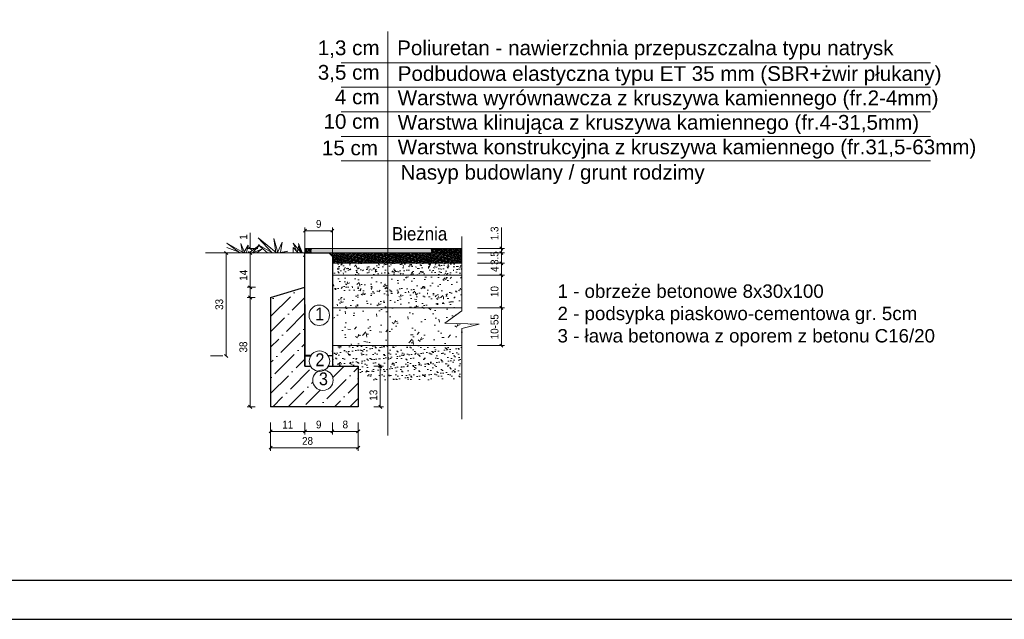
# Model space of a CAD drawing. Header units: millimetres. Extents: x 74583 to 75292, y 11361 to 11727.
# Tile 2 of 85: x 74781 to 74813, y 11653 to 11672. Entities that reach past the tile are written whole.
import ezdxf

# ---------------------------------------------------------------- set-up
doc = ezdxf.new("R2010")
doc.units = ezdxf.units.MM
doc.linetypes.add('1', pattern=[0])
for name, color, linetype, lineweight in [('konstrukcja', 165, 'Continuous', 30), ('kresowanie', 137, 'Continuous', 5), ('opisyy', 122, 'Continuous', 5), ('WYMIAROWA', 143, 'Continuous', 5), ('wymiary', 250, 'Continuous', 5), ('wypełnienie', 8, 'Continuous', 5)]:
    doc.layers.add(name, color=color, linetype=linetype, lineweight=lineweight)
doc.styles.add('ARIAL', font='ARIAL.TTF', dxfattribs={"width": 0.9})
doc.styles.add('Opisowy', font='ARIAL.TTF')
doc.dimstyles.new('radom 500', dxfattribs={"dimscale": 0, "dimtxt": 1, "dimasz": 0.5, "dimexe": 0.1, "dimexo": 0.5, "dimgap": 0.09, "dimtad": 1, "dimdec": 1, "dimzin": 0, "dimdsep": 46, "dimtxsty": 'Opisowy', "dimblk": 'OBLIQUE', "dimcen": 0.09, "dimclrd": 256, "dimclre": 256, "dimclrt": 256, "dimadec": 0, "dimazin": 0, "dimtfac": 1, "dimtdec": 1, "dimtofl": 0, "dimtmove": 0, "dimatfit": 3, "dimfxl": 0.05, "dimtfillclr": 256, "dimtolj": 1, "dimtzin": 0, "dimlwd": 13, "dimlwe": 13, "dimarcsym": 0})

# ---------------------------------------------------------------- blocks, each defined once
blk = doc.blocks.new('_Oblique')
at = {"color": 0, "lineweight": -2}
blk.add_line((-0.5, -0.5), (0.5, 0.5), dxfattribs=at)
blk = doc.blocks.new('*D492')
at = {"layer": 'Defpoints', "color": 0, "linetype": '1'}
for p in [(74791.496, 11665.444), (74790.616, 11664.066), (74791.496, 11663.505)]:
    blk.add_point(p, dxfattribs=at)
at = {"layer": 'WYMIAROWA', "linetype": 'Continuous', "lineweight": 13}
for p, q in [((74790.616, 11664.566), (74790.616, 11665.544)), ((74791.496, 11664.005), (74791.496, 11665.544))]:
    blk.add_line(p, q, dxfattribs=at)
at = {"layer": 'WYMIAROWA', "linetype": 'Continuous', "lineweight": 5}
blk.add_line((74790.616, 11665.444), (74791.496, 11665.444), dxfattribs=at)
at = {"layer": 'WYMIAROWA', "linetype": 'ByBlock', "lineweight": 5, "xscale": 0.1, "yscale": 0.1, "zscale": 0.1, "rotation": 180}
blk.add_blockref('_Oblique', (74790.616, 11665.444), dxfattribs=at)
at = {"layer": 'WYMIAROWA', "linetype": 'ByBlock', "lineweight": 5, "xscale": 0.1, "yscale": 0.1, "zscale": 0.1}
blk.add_blockref('_Oblique', (74791.496, 11665.444), dxfattribs=at)
at = {"layer": 'WYMIAROWA', "linetype": '1', "insert": (74791.056, 11665.661), "char_height": 0.25, "attachment_point": 5, "style": 'ARIAL'}
blk.add_mtext('\\A1;9', dxfattribs=at)
blk = doc.blocks.new('*D493')
at = {"layer": 'Defpoints', "color": 0, "linetype": '1'}
for p in [(74789.516, 11659.801), (74792.321, 11659.801), (74792.321, 11658.488)]:
    blk.add_point(p, dxfattribs=at)
at = {"layer": 'WYMIAROWA', "linetype": 'Continuous', "lineweight": 13}
for p, q in [((74789.516, 11659.301), (74789.516, 11658.388)), ((74792.321, 11659.301), (74792.321, 11658.388))]:
    blk.add_line(p, q, dxfattribs=at)
at = {"layer": 'WYMIAROWA', "linetype": 'Continuous', "lineweight": 5}
blk.add_line((74789.516, 11658.488), (74792.321, 11658.488), dxfattribs=at)
at = {"layer": 'WYMIAROWA', "linetype": 'ByBlock', "lineweight": 5, "xscale": 0.1, "yscale": 0.1, "zscale": 0.1, "rotation": 180}
blk.add_blockref('_Oblique', (74789.516, 11658.488), dxfattribs=at)
at = {"layer": 'WYMIAROWA', "linetype": 'ByBlock', "lineweight": 5, "xscale": 0.1, "yscale": 0.1, "zscale": 0.1}
blk.add_blockref('_Oblique', (74792.321, 11658.488), dxfattribs=at)
at = {"layer": 'WYMIAROWA', "linetype": '1', "insert": (74790.699, 11658.706), "char_height": 0.25, "attachment_point": 5, "style": 'ARIAL'}
blk.add_mtext('\\A1;28', dxfattribs=at)
blk = doc.blocks.new('*D494')
at = {"layer": 'Defpoints', "color": 0, "linetype": '1'}
for p in [(74792.321, 11661.102), (74792.321, 11659.801), (74793.029, 11659.801)]:
    blk.add_point(p, dxfattribs=at)
at = {"layer": 'WYMIAROWA', "linetype": 'Continuous', "lineweight": 13}
for p, q in [((74792.821, 11661.102), (74793.129, 11661.102)), ((74792.821, 11659.801), (74793.129, 11659.801))]:
    blk.add_line(p, q, dxfattribs=at)
at = {"layer": 'WYMIAROWA', "linetype": 'Continuous', "lineweight": 5}
blk.add_line((74793.029, 11661.102), (74793.029, 11659.801), dxfattribs=at)
at = {"layer": 'WYMIAROWA', "linetype": 'ByBlock', "lineweight": 5, "xscale": 0.1, "yscale": 0.1, "zscale": 0.1}
for p, rotation in [((74793.029, 11661.102), 90), ((74793.029, 11659.801), 270)]:
    blk.add_blockref('_Oblique', p, dxfattribs=dict(at, rotation=rotation))
at = {"layer": 'WYMIAROWA', "linetype": '1', "insert": (74792.811, 11660.172), "char_height": 0.25, "attachment_point": 5, "rotation": 90, "style": 'ARIAL'}
blk.add_mtext('\\A1;13', dxfattribs=at)
blk = doc.blocks.new('*D495')
at = {"layer": 'Defpoints', "color": 0, "linetype": '1'}
for p in [(74788.86, 11663.632), (74789.529, 11663.632), (74789.516, 11659.801)]:
    blk.add_point(p, dxfattribs=at)
at = {"layer": 'WYMIAROWA', "linetype": 'Continuous', "lineweight": 13}
for p, q in [((74789.029, 11663.632), (74788.76, 11663.632)), ((74789.016, 11659.801), (74788.76, 11659.801))]:
    blk.add_line(p, q, dxfattribs=at)
at = {"layer": 'WYMIAROWA', "linetype": 'Continuous', "lineweight": 5}
blk.add_line((74788.86, 11659.801), (74788.86, 11663.632), dxfattribs=at)
at = {"layer": 'WYMIAROWA', "linetype": 'ByBlock', "lineweight": 5, "xscale": 0.1, "yscale": 0.1, "zscale": 0.1}
for p, rotation in [((74788.86, 11663.632), 90), ((74788.86, 11659.801), 270)]:
    blk.add_blockref('_Oblique', p, dxfattribs=dict(at, rotation=rotation))
at = {"layer": 'WYMIAROWA', "linetype": '1', "insert": (74788.642, 11661.717), "char_height": 0.25, "attachment_point": 5, "rotation": 90, "style": 'ARIAL'}
blk.add_mtext('\\A1;38', dxfattribs=at)
blk = doc.blocks.new('*D496')
at = {"layer": 'Defpoints', "color": 0, "linetype": '1'}
for p in [(74788.86, 11664.732), (74789.618, 11664.732), (74789.516, 11663.302)]:
    blk.add_point(p, dxfattribs=at)
at = {"layer": 'WYMIAROWA', "linetype": 'Continuous', "lineweight": 13}
for p, q in [((74789.118, 11664.732), (74788.76, 11664.732)), ((74789.016, 11663.302), (74788.76, 11663.302))]:
    blk.add_line(p, q, dxfattribs=at)
at = {"layer": 'WYMIAROWA', "linetype": 'Continuous', "lineweight": 5}
blk.add_line((74788.86, 11663.302), (74788.86, 11664.732), dxfattribs=at)
at = {"layer": 'WYMIAROWA', "linetype": 'ByBlock', "lineweight": 5, "xscale": 0.1, "yscale": 0.1, "zscale": 0.1}
for p, rotation in [((74788.86, 11664.732), 90), ((74788.86, 11663.302), 270)]:
    blk.add_blockref('_Oblique', p, dxfattribs=dict(at, rotation=rotation))
at = {"layer": 'WYMIAROWA', "linetype": '1', "insert": (74788.645, 11664.017), "char_height": 0.25, "attachment_point": 5, "rotation": 90, "style": 'ARIAL'}
blk.add_mtext('\\A1;14', dxfattribs=at)
blk = doc.blocks.new('*D497')
at = {"layer": 'Defpoints', "color": 0, "linetype": '1'}
for p in [(74795.642, 11664.732), (74795.642, 11664.402), (74796.908, 11664.402)]:
    blk.add_point(p, dxfattribs=at)
at = {"layer": 'WYMIAROWA', "linetype": 'Continuous', "lineweight": 13}
for p, q in [((74796.142, 11664.732), (74797.008, 11664.732)), ((74796.142, 11664.402), (74797.008, 11664.402))]:
    blk.add_line(p, q, dxfattribs=at)
at = {"layer": 'WYMIAROWA', "linetype": 'Continuous', "lineweight": 5}
blk.add_line((74796.908, 11664.732), (74796.908, 11664.402), dxfattribs=at)
at = {"layer": 'WYMIAROWA', "linetype": 'ByBlock', "lineweight": 5, "xscale": 0.1, "yscale": 0.1, "zscale": 0.1}
for p, rotation in [((74796.908, 11664.732), 90), ((74796.908, 11664.402), 270)]:
    blk.add_blockref('_Oblique', p, dxfattribs=dict(at, rotation=rotation))
at = {"layer": 'WYMIAROWA', "linetype": '1', "insert": (74796.69, 11664.567), "char_height": 0.25, "attachment_point": 5, "rotation": 90, "style": 'ARIAL'}
blk.add_mtext('\\A1;3.5', dxfattribs=at)
blk = doc.blocks.new('*D498')
at = {"layer": 'Defpoints', "color": 0, "linetype": '1'}
for p in [(74795.642, 11664.875), (74795.642, 11664.732), (74796.908, 11664.875)]:
    blk.add_point(p, dxfattribs=at)
at = {"layer": 'WYMIAROWA', "linetype": 'Continuous', "lineweight": 5}
for p, q in [((74796.908, 11664.875), (74796.908, 11665.544)), ((74796.908, 11664.732), (74796.908, 11664.632))]:
    blk.add_line(p, q, dxfattribs=at)
at = {"layer": 'WYMIAROWA', "linetype": 'Continuous', "lineweight": 13}
for p, q in [((74796.142, 11664.875), (74797.008, 11664.875)), ((74796.142, 11664.732), (74797.008, 11664.732))]:
    blk.add_line(p, q, dxfattribs=at)
at = {"layer": 'WYMIAROWA', "linetype": 'ByBlock', "lineweight": 5, "xscale": 0.1, "yscale": 0.1, "zscale": 0.1}
for p, rotation in [((74796.908, 11664.875), 270), ((74796.908, 11664.732), 90)]:
    blk.add_blockref('_Oblique', p, dxfattribs=dict(at, rotation=rotation))
at = {"layer": 'WYMIAROWA', "linetype": '1', "insert": (74796.69, 11665.359), "char_height": 0.25, "attachment_point": 5, "rotation": 90, "style": 'ARIAL'}
blk.add_mtext('\\A1;1.3', dxfattribs=at)
blk = doc.blocks.new('*D499')
at = {"layer": 'Defpoints', "color": 0, "linetype": '1'}
for p in [(74795.642, 11664.017), (74795.642, 11662.972), (74796.908, 11662.972)]:
    blk.add_point(p, dxfattribs=at)
at = {"layer": 'WYMIAROWA', "linetype": 'Continuous', "lineweight": 13}
for p, q in [((74796.142, 11664.017), (74797.008, 11664.017)), ((74796.142, 11662.972), (74797.008, 11662.972))]:
    blk.add_line(p, q, dxfattribs=at)
at = {"layer": 'WYMIAROWA', "linetype": 'Continuous', "lineweight": 5}
blk.add_line((74796.908, 11664.017), (74796.908, 11662.972), dxfattribs=at)
at = {"layer": 'WYMIAROWA', "linetype": 'ByBlock', "lineweight": 5, "xscale": 0.1, "yscale": 0.1, "zscale": 0.1}
for p, rotation in [((74796.908, 11664.017), 90), ((74796.908, 11662.972), 270)]:
    blk.add_blockref('_Oblique', p, dxfattribs=dict(at, rotation=rotation))
at = {"layer": 'WYMIAROWA', "linetype": '1', "insert": (74796.691, 11663.495), "char_height": 0.25, "attachment_point": 5, "rotation": 90, "style": 'ARIAL'}
blk.add_mtext('\\A1;10', dxfattribs=at)
blk = doc.blocks.new('*D500')
at = {"layer": 'Defpoints', "color": 0, "linetype": '1'}
for p in [(74795.642, 11662.972), (74795.642, 11661.762), (74796.908, 11661.762)]:
    blk.add_point(p, dxfattribs=at)
at = {"layer": 'WYMIAROWA', "linetype": 'Continuous', "lineweight": 13}
for p, q in [((74796.142, 11662.972), (74797.008, 11662.972)), ((74796.142, 11661.762), (74797.008, 11661.762))]:
    blk.add_line(p, q, dxfattribs=at)
at = {"layer": 'WYMIAROWA', "linetype": 'Continuous', "lineweight": 5}
blk.add_line((74796.908, 11662.972), (74796.908, 11661.762), dxfattribs=at)
at = {"layer": 'WYMIAROWA', "linetype": 'ByBlock', "lineweight": 5, "xscale": 0.1, "yscale": 0.1, "zscale": 0.1}
for p, rotation in [((74796.908, 11662.972), 90), ((74796.908, 11661.762), 270)]:
    blk.add_blockref('_Oblique', p, dxfattribs=dict(at, rotation=rotation))
at = {"layer": 'WYMIAROWA', "linetype": '1', "insert": (74796.691, 11662.367), "char_height": 0.25, "attachment_point": 5, "rotation": 90, "style": 'ARIAL'}
blk.add_mtext('\\A1;10-55', dxfattribs=at)
blk = doc.blocks.new('*D501')
at = {"layer": 'Defpoints', "color": 0, "linetype": '1'}
for p in [(74788.09, 11664.732), (74788.86, 11664.732), (74788.09, 11661.432)]:
    blk.add_point(p, dxfattribs=at)
at = {"layer": 'WYMIAROWA', "linetype": 'Continuous', "lineweight": 13}
for p, q in [((74788.36, 11664.732), (74787.99, 11664.732)), ((74787.59, 11661.432), (74787.99, 11661.432))]:
    blk.add_line(p, q, dxfattribs=at)
at = {"layer": 'WYMIAROWA', "linetype": 'Continuous', "lineweight": 5}
blk.add_line((74788.09, 11661.432), (74788.09, 11664.732), dxfattribs=at)
at = {"layer": 'WYMIAROWA', "linetype": 'ByBlock', "lineweight": 5, "xscale": 0.1, "yscale": 0.1, "zscale": 0.1}
for p, rotation in [((74788.09, 11664.732), 90), ((74788.09, 11661.432), 270)]:
    blk.add_blockref('_Oblique', p, dxfattribs=dict(at, rotation=rotation))
at = {"layer": 'WYMIAROWA', "linetype": '1', "insert": (74787.872, 11663.082), "char_height": 0.25, "attachment_point": 5, "rotation": 90, "style": 'ARIAL'}
blk.add_mtext('\\A1;33', dxfattribs=at)
blk = doc.blocks.new('*D502')
at = {"layer": 'Defpoints', "color": 0, "linetype": '1'}
for p in [(74789.516, 11659.801), (74790.616, 11659.801), (74790.616, 11659.013)]:
    blk.add_point(p, dxfattribs=at)
at = {"layer": 'WYMIAROWA', "linetype": 'Continuous', "lineweight": 13}
for p, q in [((74789.516, 11659.301), (74789.516, 11658.913)), ((74790.616, 11659.301), (74790.616, 11658.913))]:
    blk.add_line(p, q, dxfattribs=at)
at = {"layer": 'WYMIAROWA', "linetype": 'Continuous', "lineweight": 5}
blk.add_line((74789.516, 11659.013), (74790.616, 11659.013), dxfattribs=at)
at = {"layer": 'WYMIAROWA', "linetype": 'ByBlock', "lineweight": 5, "xscale": 0.1, "yscale": 0.1, "zscale": 0.1, "rotation": 180}
blk.add_blockref('_Oblique', (74789.516, 11659.013), dxfattribs=at)
at = {"layer": 'WYMIAROWA', "linetype": 'ByBlock', "lineweight": 5, "xscale": 0.1, "yscale": 0.1, "zscale": 0.1}
blk.add_blockref('_Oblique', (74790.616, 11659.013), dxfattribs=at)
at = {"layer": 'WYMIAROWA', "linetype": '1', "insert": (74790.066, 11659.229), "char_height": 0.25, "attachment_point": 5, "style": 'ARIAL'}
blk.add_mtext('\\A1;11', dxfattribs=at)
blk = doc.blocks.new('*D503')
at = {"layer": 'Defpoints', "color": 0, "linetype": '1'}
for p in [(74790.616, 11659.801), (74791.496, 11659.801), (74791.496, 11659.013)]:
    blk.add_point(p, dxfattribs=at)
at = {"layer": 'WYMIAROWA', "linetype": 'Continuous', "lineweight": 13}
for p, q in [((74790.616, 11659.301), (74790.616, 11658.913)), ((74791.496, 11659.301), (74791.496, 11658.913))]:
    blk.add_line(p, q, dxfattribs=at)
at = {"layer": 'WYMIAROWA', "linetype": 'Continuous', "lineweight": 5}
blk.add_line((74790.616, 11659.013), (74791.496, 11659.013), dxfattribs=at)
at = {"layer": 'WYMIAROWA', "linetype": 'ByBlock', "lineweight": 5, "xscale": 0.1, "yscale": 0.1, "zscale": 0.1, "rotation": 180}
blk.add_blockref('_Oblique', (74790.616, 11659.013), dxfattribs=at)
at = {"layer": 'WYMIAROWA', "linetype": 'ByBlock', "lineweight": 5, "xscale": 0.1, "yscale": 0.1, "zscale": 0.1}
blk.add_blockref('_Oblique', (74791.496, 11659.013), dxfattribs=at)
at = {"layer": 'WYMIAROWA', "linetype": '1', "insert": (74791.056, 11659.231), "char_height": 0.25, "attachment_point": 5, "style": 'ARIAL'}
blk.add_mtext('\\A1;9', dxfattribs=at)
blk = doc.blocks.new('*D504')
at = {"layer": 'Defpoints', "color": 0, "linetype": '1'}
for p in [(74791.496, 11659.801), (74792.321, 11659.801), (74792.321, 11659.013)]:
    blk.add_point(p, dxfattribs=at)
at = {"layer": 'WYMIAROWA', "linetype": 'Continuous', "lineweight": 13}
for p, q in [((74791.496, 11659.301), (74791.496, 11658.913)), ((74792.321, 11659.301), (74792.321, 11658.913))]:
    blk.add_line(p, q, dxfattribs=at)
at = {"layer": 'WYMIAROWA', "linetype": 'Continuous', "lineweight": 5}
blk.add_line((74791.496, 11659.013), (74792.321, 11659.013), dxfattribs=at)
at = {"layer": 'WYMIAROWA', "linetype": 'ByBlock', "lineweight": 5, "xscale": 0.1, "yscale": 0.1, "zscale": 0.1, "rotation": 180}
blk.add_blockref('_Oblique', (74791.496, 11659.013), dxfattribs=at)
at = {"layer": 'WYMIAROWA', "linetype": 'ByBlock', "lineweight": 5, "xscale": 0.1, "yscale": 0.1, "zscale": 0.1}
blk.add_blockref('_Oblique', (74792.321, 11659.013), dxfattribs=at)
at = {"layer": 'WYMIAROWA', "linetype": '1', "insert": (74791.909, 11659.231), "char_height": 0.25, "attachment_point": 5, "style": 'ARIAL'}
blk.add_mtext('\\A1;8', dxfattribs=at)
blk = doc.blocks.new('*D505')
at = {"layer": 'Defpoints', "color": 0, "linetype": '1'}
for p in [(74788.86, 11664.732), (74789.373, 11664.732), (74789.609, 11664.875)]:
    blk.add_point(p, dxfattribs=at)
at = {"layer": 'WYMIAROWA', "linetype": 'Continuous', "lineweight": 5}
for p, q in [((74788.86, 11664.875), (74788.86, 11665.376)), ((74788.86, 11664.732), (74788.86, 11664.632))]:
    blk.add_line(p, q, dxfattribs=at)
at = {"layer": 'WYMIAROWA', "linetype": 'Continuous', "lineweight": 13}
for p, q in [((74789.109, 11664.875), (74788.76, 11664.875)), ((74788.873, 11664.732), (74788.76, 11664.732))]:
    blk.add_line(p, q, dxfattribs=at)
at = {"layer": 'WYMIAROWA', "linetype": 'ByBlock', "lineweight": 5, "xscale": 0.1, "yscale": 0.1, "zscale": 0.1}
for p, rotation in [((74788.86, 11664.875), 270), ((74788.86, 11664.732), 90)]:
    blk.add_blockref('_Oblique', p, dxfattribs=dict(at, rotation=rotation))
at = {"layer": 'WYMIAROWA', "linetype": '1', "insert": (74788.645, 11665.245), "char_height": 0.25, "attachment_point": 5, "rotation": 90, "style": 'ARIAL'}
blk.add_mtext('\\A1;1', dxfattribs=at)
blk = doc.blocks.new('*D506')
at = {"layer": 'Defpoints', "color": 0, "linetype": '1'}
for p in [(74795.642, 11664.402), (74795.642, 11664.017), (74796.908, 11664.017)]:
    blk.add_point(p, dxfattribs=at)
at = {"layer": 'WYMIAROWA', "linetype": 'Continuous', "lineweight": 13}
for p, q in [((74796.142, 11664.402), (74797.008, 11664.402)), ((74796.142, 11664.017), (74797.008, 11664.017))]:
    blk.add_line(p, q, dxfattribs=at)
at = {"layer": 'WYMIAROWA', "linetype": 'Continuous', "lineweight": 5}
blk.add_line((74796.908, 11664.402), (74796.908, 11664.017), dxfattribs=at)
at = {"layer": 'WYMIAROWA', "linetype": 'ByBlock', "lineweight": 5, "xscale": 0.1, "yscale": 0.1, "zscale": 0.1}
for p, rotation in [((74796.908, 11664.402), 90), ((74796.908, 11664.017), 270)]:
    blk.add_blockref('_Oblique', p, dxfattribs=dict(at, rotation=rotation))
at = {"layer": 'WYMIAROWA', "linetype": '1', "insert": (74796.693, 11664.21), "char_height": 0.25, "attachment_point": 5, "rotation": 90, "style": 'ARIAL'}
blk.add_mtext('\\A1;4', dxfattribs=at)

msp = doc.modelspace()

# ---------------------------------------------------------------- hatches: boundary and pattern name
at = {"layer": 'kresowanie'}
h = msp.add_hatch(dxfattribs=at)
h.set_pattern_fill('AR-CONC', scale=0.0022, style=0)
h.set_pattern_definition([(50, (-7231.88005, -864.4933), (0.4008062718, -0.0350659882), [0.04191, -0.46101]), (355, (-7231.88005, -864.4933), (-0.0775342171, 0.4203246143), [0.033528, -0.368808]), (100.451, (-7231.84665, -864.4962), (0.3232735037, 0.3852567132), [0.035618, -0.391798]), (46.1842, (-7231.88005, -864.38153), (0.59637389, -0.0924931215), [0.062865, -0.691515]), (96.6356, (-7231.83036, -864.38924), (0.522289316, 0.544336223), [0.053427, -0.587697]), (351.184, (-7231.88005, -864.3815), (0.522290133, 0.5443352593), [0.050292, -0.553212]), (21, (-7231.82417, -864.40947), (0.3335527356, -0.2249841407), [0.04191, -0.46101]), (326, (-7231.82417, -864.40947), (0.1359644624, 0.4052135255), [0.033528, -0.368808]), (71.4514, (-7231.79638, -864.4282), (0.4695162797, 0.180230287), [0.035618, -0.391798]), (37.5, (-7231.88005, -864.49329), (0.00679492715, 0.18602108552), [0, -0.3643376, 0, -0.374396, 0, -0.370205]), (7.5, (-7231.88005, -864.49329), (0.1470032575, 0.2203972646), [0, -0.2134616, 0, -0.3559556, 0, -0.141097]), (327.5, (-7232.00467, -864.49329), (0.29829930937, -0.01260323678), [0, -0.1397, 0, -0.435864, 0, -0.578358]), (317.5, (-7232.06055, -864.4933), (0.32588419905, 0.0559382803), [0, -0.18161, 0, -0.2894584, 0, -0.410718])])
h.paths.add_polyline_path([(74795.642, 11664.402), (74793.404, 11664.402), (74793.404, 11664.017), (74795.642, 11664.017)])
h.paths.add_polyline_path([(74793.404, 11664.402), (74791.496, 11664.402), (74791.496, 11664.017), (74793.404, 11664.017)])
h = msp.add_hatch(dxfattribs=at)
h.set_pattern_fill('AR-CONC', scale=0.0033, style=0)
h.set_pattern_definition([(50, (-7231.88005, -864.4933), (0.6012094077, -0.0525989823), [0.062865, -0.691515]), (355, (-7231.88005, -864.4933), (-0.1163013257, 0.6304869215), [0.050292, -0.553212]), (100.451, (-7231.82995, -864.4977), (0.4849102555, 0.57788507), [0.053427, -0.587697]), (46.1842, (-7231.88005, -864.32565), (0.894560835, -0.138739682), [0.0942975, -1.0372725]), (96.6356, (-7231.8055, -864.3372), (0.783433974, 0.816504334), [0.0801405, -0.8815455]), (351.184, (-7231.88005, -864.32565), (0.783435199, 0.816502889), [0.075438, -0.829818]), (21, (-7231.79623, -864.36756), (0.5003291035, -0.337476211), [0.062865, -0.691515]), (326, (-7231.79623, -864.36756), (0.2039466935, 0.607820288), [0.050292, -0.553212]), (71.4514, (-7231.75454, -864.3957), (0.7042744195, 0.2703454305), [0.053427, -0.587697]), (37.5, (-7231.88005, -864.4933), (0.0101923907, 0.2790316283), [0, -0.5465064, 0, -0.561594, 0, -0.5553075]), (7.5, (-7231.88005, -864.4933), (0.2205048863, 0.3305958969), [0, -0.3201924, 0, -0.5339334, 0, -0.2116455]), (327.5, (-7232.06697, -864.4933), (0.44744896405, -0.0189048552), [0, -0.20955, 0, -0.653796, 0, -0.867537]), (317.5, (-7232.1508, -864.4933), (0.4888262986, 0.0839074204), [0, -0.272415, 0, -0.4341876, 0, -0.616077])])
h.paths.add_polyline_path([(74791.496, 11663.962), (74791.496, 11662.972), (74795.642, 11662.972), (74795.642, 11663.962)])
h = msp.add_hatch(dxfattribs=at)
h.set_pattern_fill('AR-CONC', scale=0.0055, style=0)
h.set_pattern_definition([(50, (-7387.8798, -837.63946), (1.0020156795, -0.0876649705), [0.104775, -1.152525]), (355, (-7387.8798, -837.6395), (-0.193835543, 1.050811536), [0.08382, -0.92202]), (100.451, (-7387.7963, -837.6468), (0.808183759, 0.963141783), [0.089045, -0.979495]), (46.1842, (-7387.8798, -837.36), (1.490934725, -0.231232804), [0.1571625, -1.7287875]), (96.6356, (-7387.7556, -837.3793), (1.30572329, 1.360840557), [0.1335675, -1.4692425]), (351.184, (-7387.8798, -837.36), (1.305725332, 1.360838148), [0.12573, -1.38303]), (21, (-7387.7401, -837.4299), (0.833881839, -0.562460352), [0.104775, -1.152525]), (326, (-7387.7401, -837.4299), (0.339911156, 1.013033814), [0.08382, -0.92202]), (71.4514, (-7387.6706, -837.4768), (1.173790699, 0.450575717), [0.089045, -0.979495]), (37.5, (-7387.8798, -837.63946), (0.0169873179, 0.4650527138), [0, -0.910844, 0, -0.93599, 0, -0.9255125]), (7.5, (-7387.8798, -837.63946), (0.3675081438, 0.5509931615), [0, -0.533654, 0, -0.889889, 0, -0.3527425]), (327.5, (-7388.19133, -837.63946), (0.7457482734, -0.031508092), [0, -0.34925, 0, -1.08966, 0, -1.445895]), (317.5, (-7388.331, -837.63946), (0.8147104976, 0.1398457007), [0, -0.454025, 0, -0.723646, 0, -1.026795])])
h.paths.add_polyline_path([(74791.496, 11662.972), (74791.496, 11662.387, -0.0736), (74791.51, 11662.293, -0.0736), (74791.496, 11662.198), (74791.496, 11661.762), (74795.642, 11661.762), (74795.642, 11662.308), (74796.202, 11662.449), (74795.098, 11662.481), (74795.642, 11662.872), (74795.642, 11662.972)])
h = msp.add_hatch(dxfattribs=at)
h.set_pattern_fill('AR-SAND', scale=0.0055, style=0)
h.set_pattern_definition([(37.5, (69295.33021, 8994.11883), (-0.008800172, 0.2691772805), [0, -0.212344, 0, -0.23749, 0, -0.2270125]), (7.5, (69295.3302, 8994.11883), (0.247237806, 0.394253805), [0, -0.114554, 0, -0.191389, 0, -0.0733425]), (327.5, (69295.15838, 8994.11883), (0.435045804, 0.000790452), [0, -0.06985, 0, -0.25146, 0, -0.328295]), (317.5, (69295.1584, 8994.11883), (0.41995605, 0.122611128), [0, -0.034925, 0, -0.164846, 0, -0.188595])])
h.paths.add_polyline_path([(74792.321, 11661.102), (74792.321, 11660.662), (74795.642, 11660.662), (74795.642, 11661.762), (74791.496, 11661.762), (74791.496, 11661.102)])
at = {"layer": 'wypełnienie'}
h = msp.add_hatch(dxfattribs=at)
h.set_pattern_fill('ESCHER', scale=0.0055, angle=45, style=0)
h.set_pattern_definition([(105, (-7231.88005, -864.49329), (-0.11853962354, -0.11853944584), [0.15367, -0.01397]), (225, (-7231.88005, -864.49329), (0.16192798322, -0.04338860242), [0.15367, -0.01397]), (345, (-7231.88005, -864.49329), (0.11853944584, 0.11853962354), [0.15367, -0.01397]), (105, (-7231.87017, -864.48341), (-0.11853962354, -0.11853944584), [0.02794, -0.1397]), (345, (-7231.87017, -864.48341), (0.11853944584, 0.11853962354), [0.02794, -0.1397]), (105, (-7231.89355, -864.48967), (-0.11853962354, -0.11853944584), [0.02794, -0.1397]), (225, (-7231.89355, -864.48967), (0.16192798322, -0.04338860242), [0.02794, -0.1397]), (345, (-7231.87644, -864.50678), (0.11853944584, 0.11853962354), [0.02794, -0.1397]), (225, (-7231.87644, -864.50678), (0.16192798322, -0.04338860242), [0.02794, -0.1397]), (105, (-7231.91957, -864.5328), (-0.11853962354, -0.11853944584), [0.02794, -0.1397]), (345, (-7231.91957, -864.5328), (0.11853944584, 0.11853962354), [0.02794, -0.1397]), (105, (-7231.82608, -864.50775), (-0.11853962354, -0.11853944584), [0.02794, -0.1397]), (225, (-7231.82608, -864.50775), (0.16192798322, -0.04338860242), [0.02794, -0.1397]), (345, (-7231.89452, -864.43931), (0.11853944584, 0.11853962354), [0.02794, -0.1397]), (225, (-7231.89452, -864.43931), (0.16192798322, -0.04338860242), [0.02794, -0.1397]), (45, (-7231.8774, -864.45642), (-0.16192798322, 0.04338860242), [0.09779, -0.06985]), (45, (-7231.84319, -864.49064), (-0.16192798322, 0.04338860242), [0.09779, -0.06985]), (165, (-7231.90078, -864.46269), (-0.11853944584, -0.11853962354), [0.09779, -0.06985]), (165, (-7231.9133, -864.50943), (-0.11853944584, -0.11853962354), [0.09779, -0.06985]), (285, (-7231.8962, -864.52654), (0.16192804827, -0.04338835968), [0.09779, -0.06985]), (285, (-7231.84945, -864.51401), (0.16192804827, -0.04338835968), [0.09779, -0.06985])])
h.paths.add_polyline_path([(74790.826, 11664.875), (74790.616, 11664.875), (74790.616, 11664.732), (74790.826, 11664.732)])
h = msp.add_hatch(dxfattribs=at)
h.set_pattern_fill('ESCHER', scale=0.0055, angle=45, style=0)
h.set_pattern_definition([(105, (74113.03139, 12287.33939), (-0.118539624, -0.118539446), [0.15367, -0.01397]), (225, (74113.03139, 12287.33939), (0.161927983, -0.043388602), [0.15367, -0.01397]), (345, (74113.03139, 12287.33939), (0.118539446, 0.118539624), [0.15367, -0.01397]), (105, (74113.04127, 12287.34926), (-0.118539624, -0.118539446), [0.02794, -0.1397]), (345, (74113.04127, 12287.34926), (0.118539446, 0.118539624), [0.02794, -0.1397]), (105, (74113.0179, 12287.343), (-0.118539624, -0.118539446), [0.02794, -0.1397]), (225, (74113.0179, 12287.343), (0.161927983, -0.043388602), [0.02794, -0.1397]), (345, (74113.03501, 12287.32589), (0.118539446, 0.118539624), [0.02794, -0.1397]), (225, (74113.03501, 12287.32589), (0.161927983, -0.043388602), [0.02794, -0.1397]), (105, (74112.99188, 12287.29987), (-0.118539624, -0.118539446), [0.02794, -0.1397]), (345, (74112.99188, 12287.29987), (0.118539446, 0.118539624), [0.02794, -0.1397]), (105, (74113.08537, 12287.32492), (-0.118539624, -0.118539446), [0.02794, -0.1397]), (225, (74113.08537, 12287.32492), (0.161927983, -0.043388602), [0.02794, -0.1397]), (345, (74113.01693, 12287.39336), (0.118539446, 0.118539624), [0.02794, -0.1397]), (225, (74113.01693, 12287.39336), (0.161927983, -0.043388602), [0.02794, -0.1397]), (45, (74113.03404, 12287.37625), (-0.161927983, 0.043388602), [0.09779, -0.06985]), (45, (74113.06826, 12287.34203), (-0.161927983, 0.043388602), [0.09779, -0.06985]), (165, (74113.01067, 12287.36999), (-0.118539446, -0.118539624), [0.09779, -0.06985]), (165, (74112.99814, 12287.32325), (-0.118539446, -0.118539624), [0.09779, -0.06985]), (285, (74113.01525, 12287.30614), (0.161928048, -0.04338836), [0.09779, -0.06985]), (285, (74113.062, 12287.31866), (0.161928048, -0.04338836), [0.09779, -0.06985])])
h.paths.add_polyline_path([(74794.67, 11664.732), (74794.67, 11664.875), (74793.007, 11664.875), (74793.007, 11664.732)])
h.paths.add_polyline_path([(74790.836, 11664.875), (74790.836, 11664.732), (74793.007, 11664.732), (74793.007, 11664.875)])
h = msp.add_hatch(dxfattribs=at)
h.set_pattern_fill('ANSI36', scale=0.011, style=0)
h.set_pattern_definition([(45, (69300.59808, 8994.258526), (0.01852177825, 0.06791318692), [0.0873125, -0.0174625, 0, -0.0174625])])
h.paths.add_polyline_path([(74795.642, 11664.402), (74795.642, 11664.732), (74791.494, 11664.732), (74791.386, 11664.732), (74791.496, 11664.622), (74791.496, 11664.402)])
h = msp.add_hatch(dxfattribs=at)
h.set_pattern_fill('ESCHER', scale=0.0055, angle=45, style=0)
h.set_pattern_definition([(105, (-7388.1548, -837.19946), (-0.11853962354, -0.11853944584), [0.15367, -0.01397]), (225, (-7388.1548, -837.19946), (0.16192798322, -0.04338860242), [0.15367, -0.01397]), (345, (-7388.1548, -837.19946), (0.11853944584, 0.11853962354), [0.15367, -0.01397]), (105, (-7388.14492, -837.18958), (-0.11853962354, -0.11853944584), [0.02794, -0.1397]), (345, (-7388.14492, -837.18958), (0.11853944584, 0.11853962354), [0.02794, -0.1397]), (105, (-7388.1683, -837.19584), (-0.11853962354, -0.11853944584), [0.02794, -0.1397]), (225, (-7388.1683, -837.19584), (0.16192798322, -0.04338860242), [0.02794, -0.1397]), (345, (-7388.15118, -837.21295), (0.11853944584, 0.11853962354), [0.02794, -0.1397]), (225, (-7388.15118, -837.21295), (0.16192798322, -0.04338860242), [0.02794, -0.1397]), (105, (-7388.19431, -837.23897), (-0.11853962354, -0.11853944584), [0.02794, -0.1397]), (345, (-7388.19431, -837.23897), (0.11853944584, 0.11853962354), [0.02794, -0.1397]), (105, (-7388.10082, -837.21392), (-0.11853962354, -0.11853944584), [0.02794, -0.1397]), (225, (-7388.10082, -837.21392), (0.16192798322, -0.04338860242), [0.02794, -0.1397]), (345, (-7388.16926, -837.14548), (0.11853944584, 0.11853962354), [0.02794, -0.1397]), (225, (-7388.16926, -837.14548), (0.16192798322, -0.04338860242), [0.02794, -0.1397]), (45, (-7388.15215, -837.16259), (-0.16192798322, 0.04338860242), [0.09779, -0.06985]), (45, (-7388.11793, -837.19681), (-0.16192798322, 0.04338860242), [0.09779, -0.06985]), (165, (-7388.17552, -837.16885), (-0.11853944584, -0.11853962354), [0.09779, -0.06985]), (165, (-7388.18805, -837.2156), (-0.11853944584, -0.11853962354), [0.09779, -0.06985]), (285, (-7388.17094, -837.23271), (0.16192804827, -0.04338835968), [0.09779, -0.06985]), (285, (-7388.1242, -837.22018), (0.16192804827, -0.04338835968), [0.09779, -0.06985])])
h.paths.add_polyline_path([(74795.642, 11664.875), (74794.66, 11664.875), (74794.66, 11664.732), (74795.642, 11664.732)])
h = msp.add_hatch(dxfattribs=at)
h.set_pattern_fill('ANSI36', scale=0.11, style=0)
h.set_pattern_definition([(45, (-7231.88005, -864.4933), (0.1852177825, 0.6791318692), [0.873125, -0.174625, 0, -0.174625])])
h.paths.add_polyline_path([(74790.616, 11661.102), (74790.616, 11663.632), (74789.516, 11663.302), (74789.516, 11659.801), (74790.616, 11659.801), (74792.321, 11659.801), (74792.321, 11661.102), (74791.364, 11661.102, -0.138773), (74791.236, 11660.977, -0.37508), (74791.52, 11660.653, -1), (74790.864, 11660.653, -0.274621), (74791.035, 11660.941, -0.232793), (74790.795, 11661.102)])

# ---------------------------------------------------------------- linework, layer by layer
at = {"color": 7}
for points in [[(74839.725, 11652.989), (74839.725, 11727.239), (74734.725, 11727.239), (74734.725, 11652.989)], [(74839.725, 11652.989), (74839.725, 11727.239), (74734.725, 11727.239), (74734.725, 11652.989)], [(74739.463, 11725.989), (74739.463, 11654.239), (74838.475, 11654.239), (74838.475, 11725.989)]]:
    msp.add_lwpolyline(points, close=True, dxfattribs=at)
at = {"layer": 'konstrukcja', "color": 7}
for p, q in [((74790.616, 11661.102), (74790.616, 11664.732)), ((74790.616, 11664.732), (74791.386, 11664.732)), ((74791.496, 11664.622), (74791.386, 11664.732)), ((74791.496, 11664.622), (74791.496, 11661.102)), ((74789.516, 11663.302), (74790.616, 11663.632)), ((74789.516, 11663.302), (74789.516, 11659.801)), ((74790.616, 11663.075), (74790.616, 11661.102)), ((74790.798, 11661.432), (74790.616, 11661.432)), ((74791.496, 11661.432), (74791.358, 11661.432)), ((74790.616, 11661.102), (74790.813, 11661.102)), ((74790.616, 11661.102), (74790.795, 11661.102)), ((74791.358, 11661.102), (74791.496, 11661.102)), ((74791.358, 11661.102), (74792.321, 11661.102)), ((74792.321, 11661.102), (74792.321, 11659.801)), ((74790.616, 11659.801), (74789.516, 11659.801)), ((74792.321, 11659.801), (74790.616, 11659.801))]:
    msp.add_line(p, q, dxfattribs=at)
at = {"layer": 'konstrukcja', "color": 7, "linetype": 'Continuous', "lineweight": 40}
msp.add_line((74790.813, 11661.432), (74790.616, 11661.432), dxfattribs=at)
at = {"layer": 'opisyy', "color": 7}
for p, q in [((74793.274, 11671.834), (74793.274, 11658.884)), ((74791.779, 11670.828), (74810.659, 11670.828)), ((74791.779, 11670.042), (74810.659, 11670.042)), ((74791.779, 11669.255), (74810.659, 11669.255)), ((74791.779, 11669.255), (74810.659, 11669.255)), ((74791.779, 11668.469), (74810.659, 11668.469)), ((74791.779, 11668.469), (74810.659, 11668.469)), ((74791.779, 11667.682), (74810.659, 11667.682)), ((74791.779, 11667.682), (74810.659, 11667.682)), ((74787.427, 11664.739), (74790.616, 11664.739)), ((74790.616, 11664.739), (74787.427, 11664.739)), ((74788.416, 11664.739), (74789.406, 11664.739)), ((74791.519, 11664.875), (74790.616, 11664.875)), ((74790.616, 11664.875), (74790.616, 11664.732))]:
    msp.add_line(p, q, dxfattribs=at)
for centre in [(74791.074, 11662.733), (74791.08, 11661.265), (74791.192, 11660.653)]:
    msp.add_circle(centre, 0.328, dxfattribs=at)
at = {"layer": 'WYMIAROWA', "color": 7}
msp.add_line((74796.908, 11664.875), (74796.908, 11664.732), dxfattribs=at)
at = {"layer": 'wymiary', "color": 7}
msp.add_line((74788.86, 11664.992), (74788.86, 11664.849), dxfattribs=at)
at = {"layer": 'wypełnienie', "color": 7}
for p, q in [((74789.697, 11664.741), (74789.115, 11665.215)), ((74789.115, 11665.215), (74789.565, 11664.74)), ((74788.537, 11664.748), (74788.115, 11664.905)), ((74788.641, 11664.749), (74788.116, 11665.047)), ((74788.116, 11665.047), (74788.523, 11664.748)), ((74788.557, 11665.03), (74788.676, 11664.75)), ((74788.614, 11664.749), (74788.557, 11665.03)), ((74788.657, 11664.749), (74788.796, 11664.982)), ((74788.796, 11664.982), (74788.743, 11664.75)), ((74788.83, 11664.734), (74789.169, 11664.994)), ((74789.169, 11664.994), (74788.94, 11664.735)), ((74789.113, 11664.99), (74789.415, 11664.739)), ((74789.573, 11664.74), (74789.113, 11664.99)), ((74789.619, 11665.196), (74789.751, 11664.741)), ((74789.681, 11664.741), (74789.619, 11665.196)), ((74789.74, 11664.741), (74789.891, 11665.078)), ((74789.891, 11665.078), (74789.834, 11664.742)), ((74790.238, 11664.905), (74790.24, 11664.747)), ((74790.385, 11664.748), (74790.238, 11664.905)), ((74790.489, 11664.749), (74790.24, 11665.047)), ((74790.24, 11665.047), (74790.371, 11664.748)), ((74790.424, 11664.982), (74790.371, 11664.75)), ((74790.406, 11665.03), (74790.525, 11664.75)), ((74790.462, 11664.749), (74790.406, 11665.03)), ((74790.506, 11664.749), (74790.424, 11664.982)), ((74788.721, 11664.75), (74788.952, 11664.727)), ((74788.952, 11664.727), (74788.793, 11664.751)), ((74788.937, 11664.735), (74789.23, 11664.856)), ((74789.23, 11664.856), (74789.069, 11664.736)), ((74789.821, 11664.742), (74790.07, 11664.786)), ((74790.07, 11664.786), (74789.899, 11664.742)), ((74790.58, 11664.727), (74790.422, 11664.751)), ((74790.569, 11664.634), (74790.58, 11664.611)), ((74791.386, 11664.732), (74795.642, 11664.732)), ((74791.519, 11664.875), (74795.642, 11664.875))]:
    msp.add_line(p, q, dxfattribs=at)
at = {"layer": 'wypełnienie', "color": 7, "lineweight": 13}
for p, q in [((74795.642, 11664.732), (74791.494, 11664.732)), ((74795.642, 11664.402), (74791.494, 11664.402)), ((74795.642, 11664.017), (74791.494, 11664.017)), ((74795.642, 11662.972), (74791.494, 11662.972)), ((74795.642, 11661.762), (74791.494, 11661.762))]:
    msp.add_line(p, q, dxfattribs=at)
at = {"layer": 'wypełnienie', "color": 7}
msp.add_lwpolyline([(74795.642, 11665.262), (74795.642, 11662.872), (74795.098, 11662.481), (74796.202, 11662.449), (74795.642, 11662.308), (74795.642, 11659.401)], dxfattribs=at)

# ---------------------------------------------------------------- texts
at = {"layer": 'opisyy', "color": 7, "attachment_point": 1, "style": 'ARIAL'}
for s, insert, char_height, width in [('\\pxqr;{\\W1;1,3 cm}', (74787.941, 11671.543), 0.4719, 5.06458), ('      {\\W1; Poliuretan - nawierzchnia przepuszczalna typu natrysk}', (74792.398, 11671.542), 0.4719, 17.22985), ('\\pxqr;{\\W1;3,5 cm}', (74787.941, 11670.757), 0.4719, 5.06458), ('{\\W1;Podbudowa elastyczna typu ET 35 mm (SBR+żwir płukany)}', (74793.589, 11670.718), 0.4719, 18.10684), ('\\pxqr;{\\W1;4 cm}', (74787.941, 11669.97), 0.4719, 5.06458), ('{\\W1;Warstwa wyrównawcza z kruszywa kamiennego (fr.2-4mm)}', (74793.587, 11669.94), 0.4719, 18.92781), ('\\pxqr;{\\W1;10 cm}', (74787.941, 11669.184), 0.4719, 5.06458), ('{\\W1;Warstwa klinująca z kruszywa kamiennego (fr.4-31,5mm)}', (74793.587, 11669.154), 0.4719, 18.92781), ('{\\W1;Warstwa konstrukcyjna z kruszywa kamiennego (fr.31,5-63mm)}', (74793.587, 11668.367), 0.4719, 18.92781), ('\\pxqr;{\\W1;15 cm}', (74787.889, 11668.334), 0.4719, 5.06458), ('\\pxql;{\\W1;Nasyp budowlany / grunt rodzimy }', (74793.676, 11667.555), 0.4719, 20.98538), ('       Bieżnia', (74792.356, 11665.561), 0.429, 15.6635), ('{\\W1;1 - obrzeże betonowe 8x30x100\\P2 - podsypka piaskowo-cementowa gr. 5cm\\P3 - ława betonowa z oporem z betonu C16/20}', (74798.707, 11663.722), 0.429, 12.24966), ('\\pxql;1', (74790.944, 11662.983), 0.4125, 0.21412), ('\\pxql;2', (74790.95, 11661.515), 0.4125, 0.27015), ('\\pxql;3', (74791.063, 11660.903), 0.4125, 0.09918)]:
    msp.add_mtext(s, dxfattribs=dict(at, insert=insert, char_height=char_height, width=width))

# ---------------------------------------------------------------- dimensions: what is measured, and where the dimension line sits
at = {"layer": 'WYMIAROWA', "color": 7}
for base, p1, p2, override, picture, middle in [((74791.496, 11665.444), (74790.616, 11664.066), (74791.496, 11663.505), {"dimscale": 1, "dimtxt": 0.25, "dimasz": 0.1, "dimdec": 0, "dimlfac": 10, "dimtxsty": 'ARIAL', "dimtix": 0, "dimtofl": 0, "dimtmove": 0, "dimatfit": 1, "dimfxl": 40, "dimfxlon": 1, "dimlwd": 5}, '*D492', (74791.056, 11665.661)), ((74790.616, 11659.013), (74789.516, 11659.801), (74790.616, 11659.801), {"dimscale": 1, "dimtxt": 0.25, "dimasz": 0.1, "dimdec": 0, "dimlfac": 10, "dimtxsty": 'ARIAL', "dimtix": 0, "dimtofl": 0, "dimtmove": 0, "dimatfit": 1, "dimfxl": 40, "dimfxlon": 1, "dimlwd": 5}, '*D502', (74790.066, 11659.229)), ((74791.496, 11659.013), (74790.616, 11659.801), (74791.496, 11659.801), {"dimscale": 1, "dimtxt": 0.25, "dimasz": 0.1, "dimdec": 0, "dimlfac": 10, "dimtxsty": 'ARIAL', "dimtix": 0, "dimtofl": 0, "dimtmove": 1, "dimatfit": 1, "dimfxl": 40, "dimfxlon": 1, "dimlwd": 5}, '*D503', (74791.056, 11659.231)), ((74792.321, 11659.013), (74791.496, 11659.801), (74792.321, 11659.801), {"dimscale": 1, "dimtxt": 0.25, "dimasz": 0.1, "dimdec": 0, "dimlfac": 10, "dimtxsty": 'ARIAL', "dimtix": 0, "dimtofl": 0, "dimtmove": 1, "dimatfit": 1, "dimfxl": 40, "dimfxlon": 1, "dimlwd": 5}, '*D504', (74791.909, 11659.231))]:
    dim = msp.add_linear_dim(base=base, p1=p1, p2=p2, dimstyle='radom 500', override=override, dxfattribs=at)
    dim.commit()
    dim.dimension.update_dxf_attribs({"geometry": picture, "text_midpoint": middle})
for base, p1, p2, text, picture, middle in [((74796.908, 11664.875), (74795.642, 11664.732), (74795.642, 11664.875), '1.3', '*D498', (74796.69, 11665.359)), ((74796.908, 11662.972), (74795.642, 11664.017), (74795.642, 11662.972), '10', '*D499', (74796.691, 11663.495)), ((74796.908, 11661.762), (74795.642, 11662.972), (74795.642, 11661.762), '10-55', '*D500', (74796.691, 11662.367))]:
    dim = msp.add_linear_dim(base=base, p1=p1, p2=p2, angle=90, text=text, dimstyle='radom 500', override={"dimscale": 1, "dimtxt": 0.25, "dimasz": 0.1, "dimdec": 0, "dimlfac": 10, "dimtxsty": 'ARIAL', "dimtix": 0, "dimtofl": 0, "dimtmove": 0, "dimatfit": 1, "dimfxl": 40, "dimfxlon": 1, "dimlwd": 5}, dxfattribs=at)
    dim.commit()
    dim.dimension.update_dxf_attribs({"geometry": picture, "text_midpoint": middle})
for base, p1, p2, picture, middle in [((74788.86, 11664.732), (74789.609, 11664.875), (74789.373, 11664.732), '*D505', (74788.86, 11665.245)), ((74796.908, 11664.017), (74795.642, 11664.402), (74795.642, 11664.017), '*D506', (74796.908, 11664.21)), ((74793.029, 11659.801), (74792.321, 11661.102), (74792.321, 11659.801), '*D494', (74793.029, 11660.172))]:
    dim = msp.add_linear_dim(base=base, p1=p1, p2=p2, angle=90, dimstyle='radom 500', override={"dimscale": 1, "dimtxt": 0.25, "dimasz": 0.1, "dimdec": 0, "dimlfac": 10, "dimtxsty": 'ARIAL', "dimtix": 0, "dimtofl": 0, "dimtmove": 0, "dimatfit": 1, "dimfxl": 40, "dimfxlon": 1, "dimlwd": 5}, dxfattribs=at)
    dim.commit()
    dim.dimension.update_dxf_attribs({"geometry": picture, "text_midpoint": middle, "dimtype": 160})
for base, p1, p2, override, picture, middle in [((74788.09, 11664.732), (74788.09, 11661.432), (74788.86, 11664.732), {"dimscale": 1, "dimtxt": 0.25, "dimasz": 0.1, "dimdec": 0, "dimlfac": 10, "dimtxsty": 'ARIAL', "dimtix": 0, "dimtofl": 0, "dimtmove": 0, "dimatfit": 1, "dimfxl": 40, "dimfxlon": 1, "dimlwd": 5}, '*D501', (74787.872, 11663.082)), ((74788.86, 11664.732), (74789.516, 11663.302), (74789.618, 11664.732), {"dimscale": 1, "dimtxt": 0.25, "dimasz": 0.1, "dimdec": 0, "dimlfac": 10, "dimtxsty": 'ARIAL', "dimtix": 0, "dimtofl": 0, "dimtmove": 1, "dimatfit": 1, "dimfxl": 40, "dimfxlon": 1, "dimlwd": 5}, '*D496', (74788.645, 11664.017)), ((74788.86, 11663.632), (74789.516, 11659.801), (74789.529, 11663.632), {"dimscale": 1, "dimtxt": 0.25, "dimasz": 0.1, "dimdec": 0, "dimlfac": 10, "dimtxsty": 'ARIAL', "dimtix": 0, "dimtofl": 0, "dimtmove": 0, "dimatfit": 1, "dimfxl": 40, "dimfxlon": 1, "dimlwd": 5}, '*D495', (74788.642, 11661.717))]:
    dim = msp.add_linear_dim(base=base, p1=p1, p2=p2, angle=90, dimstyle='radom 500', override=override, dxfattribs=at)
    dim.commit()
    dim.dimension.update_dxf_attribs({"geometry": picture, "text_midpoint": middle})
dim = msp.add_linear_dim(base=(74796.908, 11664.402), p1=(74795.642, 11664.732), p2=(74795.642, 11664.402), angle=90, text='3.5', dimstyle='radom 500', override={"dimscale": 1, "dimtxt": 0.25, "dimasz": 0.1, "dimdec": 0, "dimlfac": 10, "dimtxsty": 'ARIAL', "dimtix": 0, "dimtofl": 0, "dimtmove": 0, "dimatfit": 1, "dimfxl": 40, "dimfxlon": 1, "dimlwd": 5}, dxfattribs=at)
dim.commit()
dim.dimension.update_dxf_attribs({"geometry": '*D497', "text_midpoint": (74796.908, 11664.567), "dimtype": 160})
dim = msp.add_linear_dim(base=(74792.321, 11658.488), p1=(74789.516, 11659.801), p2=(74792.321, 11659.801), dimstyle='radom 500', override={"dimscale": 1, "dimtxt": 0.25, "dimasz": 0.1, "dimdec": 0, "dimlfac": 10, "dimtxsty": 'ARIAL', "dimtix": 0, "dimtofl": 0, "dimtmove": 0, "dimatfit": 1, "dimfxl": 40, "dimfxlon": 1, "dimlwd": 5}, dxfattribs=at)
dim.commit()
dim.dimension.update_dxf_attribs({"geometry": '*D493', "text_midpoint": (74790.699, 11658.488), "dimtype": 160})

doc.saveas('drawing.dxf')
